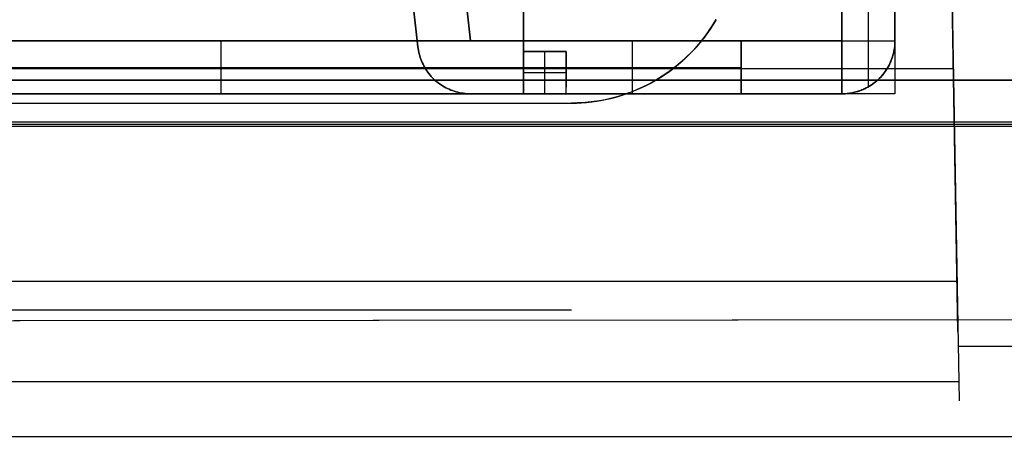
# Model space of a CAD drawing. Header units: millimetres. Extents: x -88 to 88, y -12 to 103.
# Tile 21 of 256: x -56.68 to -51.97, y -0.61 to 1.39. Entities that reach past the tile are written whole.
import ezdxf

# ---------------------------------------------------------------- set-up
doc = ezdxf.new("R2010")
doc.units = ezdxf.units.MM
for name, color, linetype, true_color in [('BOTTOM', 7, 'Continuous', 0x7d26cd), ('Default', 7, 'Continuous', 0x000000), ('TOP', 7, 'Continuous', 0xc80000)]:
    doc.layers.add(name, color=color, linetype=linetype, true_color=true_color)

msp = doc.modelspace()

# ---------------------------------------------------------------- linework, layer by layer
at = {"layer": 'BOTTOM', "color": 9, "true_color": 0xc0c0c0}
for points in [[(-81.55463075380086, 1.099999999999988), (-20.56513845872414, 1.099999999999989)], [(-20.56513845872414, 1.099999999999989), (-81.55463075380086, 1.099999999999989)], [(-81.55463075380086, 1.099999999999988), (-20.56513845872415, 1.099999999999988)]]:
    msp.add_lwpolyline(points, dxfattribs=at)
at = {"layer": 'Default', "color": 254, "true_color": 0xcad1ee}
for points in [[(-52.74517731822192, 16.37678742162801), (-52.74517731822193, 1.289187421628)], [(-52.74517731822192, 16.37678742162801), (-52.74517731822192, 1.289187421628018)], [(-52.61817731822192, 1.069216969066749), (-52.61817731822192, 16.37678742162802)], [(-52.49117731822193, 1.289187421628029), (-52.49117731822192, 16.37678742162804)], [(-52.49117731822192, 16.37678742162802), (-52.49117731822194, 1.035187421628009)], [(-52.49117731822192, 16.37678742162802), (-52.49117731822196, 1.289187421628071)], [(-52.49117731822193, 16.37678742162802), (-52.49117731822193, 1.28918742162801)], [(-52.49117731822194, 16.37678742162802), (-52.49117731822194, 1.069216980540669)], [(-52.74517731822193, 1.289187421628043), (-52.74517731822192, 9.31558742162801)], [(-52.61817731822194, 1.289187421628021), (-52.61817731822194, 9.315587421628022)], [(-52.49117731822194, 1.289187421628), (-52.49117731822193, 9.315587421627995)], [(-55.15817731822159, 6.978787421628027), (-54.52317731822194, 1.289187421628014)], [(-54.52317731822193, 1.289187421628), (-55.15817731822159, 6.97878742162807)], [(-54.52317731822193, 1.289187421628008), (-55.15817731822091, 6.978787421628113)], [(-54.77561001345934, 1.261014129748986), (-55.41061001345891, 6.950614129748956)], [(-55.41061001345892, 6.950614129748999), (-54.77561001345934, 1.261014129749)], [(-54.77561001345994, 1.261014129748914), (-55.41061001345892, 6.950614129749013)], [(-54.26917731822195, 1.289187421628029), (-54.26917731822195, 1.822587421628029)], [(-54.26917731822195, 1.822587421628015), (-54.26917731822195, 1.289187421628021)], [(-54.26917731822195, 1.289187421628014), (-54.26917731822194, 1.534071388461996)], [(-53.34778088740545, 1.390787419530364), (-53.36168580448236, 1.367616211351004), (-53.37636537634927, 1.344927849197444), (-53.39180285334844, 1.322748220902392), (-53.40798062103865, 1.301102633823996), (-53.42488022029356, 1.280015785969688), (-53.44248236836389, 1.259511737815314), (-53.46076698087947, 1.23961388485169), (-53.4797131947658, 1.220344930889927), (-53.4992993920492, 1.201726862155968), (-53.51950322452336, 1.183780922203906), (-53.54030163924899, 1.166527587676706), (-53.56167090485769, 1.149986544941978), (-53.58358663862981, 1.134176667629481), (-53.60602383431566, 1.119115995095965), (-53.62895689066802, 1.104821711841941), (-53.65235964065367, 1.09131012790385), (-53.67620538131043, 1.078596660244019), (-53.70046690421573, 1.066695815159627), (-53.7251165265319, 1.055621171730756), (-53.75012612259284, 1.045385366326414), (-53.77546715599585, 1.036000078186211), (-53.80111071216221, 1.02747601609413), (-53.82702753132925, 1.019822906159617), (-53.85318804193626, 1.013049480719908), (-53.87956239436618, 1.007163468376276), (-53.90612049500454, 1.002171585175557), (-53.93283204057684, 0.9980795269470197), (-53.95966655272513, 0.9948919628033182), (-53.98659341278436, 0.9926125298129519), (-54.01358189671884, 0.9912438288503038), (-54.04060121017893, 0.9907874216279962)], [(-69.00117731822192, 1.289187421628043), (-52.49117731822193, 1.289187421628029)], [(-69.00117731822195, 1.289187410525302), (-52.49117731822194, 1.289187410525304)], [(-67.22317731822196, 1.289187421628), (-54.26917731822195, 1.289187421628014)], [(-54.26917731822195, 1.289187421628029), (-67.22317731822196, 1.289187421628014)], [(-54.26917731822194, 1.289187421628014), (-67.22317731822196, 1.289187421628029)], [(-53.22777731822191, 1.289187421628), (-58.20617731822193, 1.289187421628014)], [(-58.20617731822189, 1.289187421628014), (-52.74517731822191, 1.289187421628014)], [(-55.71697731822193, 1.035187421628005), (-55.71697731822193, 1.289187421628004)], [(-54.26917731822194, 1.289187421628), (-54.52317731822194, 1.289187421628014)], [(-54.52317731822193, 1.289187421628), (-54.26917731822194, 1.289187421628)], [(-52.74517731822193, 1.289187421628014), (-54.52317731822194, 1.289187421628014)], [(-54.26917731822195, 1.035187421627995), (-54.26917731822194, 1.289187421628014)], [(-54.26917731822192, 1.289187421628), (-53.22777731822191, 1.289187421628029)], [(-52.74517731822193, 1.289187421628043), (-54.26917731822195, 1.289187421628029)], [(-54.26917731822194, 1.289187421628), (-54.26917731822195, 1.035187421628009)], [(-54.26917731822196, 1.035187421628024), (-54.26917731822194, 1.289187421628)], [(-54.26917731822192, 1.289187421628), (-54.26917731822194, 1.035187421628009)], [(-54.26917731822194, 1.289187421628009), (-54.26917731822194, 1.03518742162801)], [(-54.26917731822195, 1.289187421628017), (-54.26917731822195, 1.035187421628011)], [(-53.74847731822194, 1.035187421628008), (-53.74847731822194, 1.289187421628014)], [(-53.22777731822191, 1.289187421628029), (-53.22777731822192, 1.035187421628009)], [(-53.22777731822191, 1.035187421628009), (-53.22777731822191, 1.289187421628)], [(-53.22777731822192, 1.289187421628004), (-53.22777731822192, 1.035187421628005)], [(-52.74517731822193, 1.035187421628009), (-52.74517731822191, 1.289187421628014)], [(-52.74517731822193, 1.289187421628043), (-52.49117731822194, 1.289187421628)], [(-52.74517731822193, 1.035187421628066), (-52.74517731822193, 1.289187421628)], [(-52.49117731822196, 1.28918742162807), (-52.49132539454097, 1.280515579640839), (-52.49176945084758, 1.271853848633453), (-52.49250896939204, 1.263212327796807), (-52.49354308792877, 1.254601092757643), (-52.49487060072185, 1.246030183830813), (-52.49648995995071, 1.237509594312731), (-52.49839927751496, 1.229049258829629), (-52.5005963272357, 1.220659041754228), (-52.50307854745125, 1.212348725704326), (-52.50584304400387, 1.204128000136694), (-52.50888659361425, 1.196006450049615), (-52.51220564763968, 1.187993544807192), (-52.51579633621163, 1.180098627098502), (-52.51965447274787, 1.172330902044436), (-52.52377555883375, 1.164699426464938), (-52.52815478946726, 1.15721309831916), (-52.53278705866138, 1.149880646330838), (-52.53766696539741, 1.142710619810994), (-52.54278881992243, 1.135711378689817), (-52.54814665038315, 1.128891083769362), (-52.55373420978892, 1.122257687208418), (-52.55954498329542, 1.115818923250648), (-52.56557219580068, 1.109582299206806), (-52.57180881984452, 1.103555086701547), (-52.57824758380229, 1.097744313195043), (-52.58488098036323, 1.092156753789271), (-52.59170127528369, 1.086798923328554), (-52.59870051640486, 1.081677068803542), (-52.60587054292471, 1.076797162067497), (-52.61320299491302, 1.072164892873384), (-52.62068932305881, 1.067785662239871), (-52.62832079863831, 1.063664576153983), (-52.63608852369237, 1.059806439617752), (-52.64398344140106, 1.056215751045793), (-52.65199634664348, 1.052896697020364), (-52.66011789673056, 1.049853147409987), (-52.66833862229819, 1.047088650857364), (-52.67664893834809, 1.044606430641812), (-52.6850391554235, 1.042409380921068), (-52.6934994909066, 1.040500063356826), (-52.70202008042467, 1.038880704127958), (-52.71059098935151, 1.037553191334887), (-52.71920222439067, 1.036519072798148), (-52.72784374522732, 1.035779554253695), (-52.7365054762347, 1.035335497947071), (-52.74517731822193, 1.035187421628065)], [(-52.74517731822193, 1.289187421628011), (-52.74517731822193, 1.035187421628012)], [(-52.74517731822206, 1.035187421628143), (-52.73650547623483, 1.035335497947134), (-52.72784374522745, 1.035779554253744), (-52.7192022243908, 1.036519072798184), (-52.71059098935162, 1.03755319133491), (-52.70202008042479, 1.038880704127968), (-52.69349949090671, 1.040500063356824), (-52.6850391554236, 1.042409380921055), (-52.67664893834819, 1.044606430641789), (-52.66833862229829, 1.047088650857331), (-52.66011789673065, 1.049853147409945), (-52.65199634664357, 1.052896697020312), (-52.64398344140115, 1.056215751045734), (-52.63608852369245, 1.059806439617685), (-52.62832079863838, 1.06366457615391), (-52.62068932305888, 1.067785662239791), (-52.6132029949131, 1.072164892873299), (-52.60587054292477, 1.076797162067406), (-52.59870051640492, 1.081677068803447), (-52.59170127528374, 1.086798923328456), (-52.58488098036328, 1.092156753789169), (-52.57824758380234, 1.097744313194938), (-52.57180881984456, 1.103555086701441), (-52.56557219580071, 1.109582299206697), (-52.55954498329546, 1.115818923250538), (-52.55373420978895, 1.122257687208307), (-52.54814665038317, 1.12889108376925), (-52.54278881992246, 1.135711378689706), (-52.53766696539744, 1.142710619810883), (-52.5327870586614, 1.149880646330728), (-52.52815478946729, 1.157213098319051), (-52.52377555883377, 1.16469942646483), (-52.51965447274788, 1.17233090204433), (-52.51579633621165, 1.180098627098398), (-52.5122056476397, 1.187993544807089), (-52.50888659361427, 1.196006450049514), (-52.5058430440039, 1.204128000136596), (-52.50307854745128, 1.212348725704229), (-52.50059632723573, 1.220659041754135), (-52.49839927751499, 1.229049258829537), (-52.49648995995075, 1.237509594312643), (-52.4948706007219, 1.246030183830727), (-52.49354308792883, 1.254601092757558), (-52.49250896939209, 1.263212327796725), (-52.49176945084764, 1.271853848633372), (-52.49132539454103, 1.280515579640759), (-52.49117731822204, 1.289187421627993)], [(-54.77561001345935, 1.26101412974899), (-54.77447865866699, 1.252259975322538), (-54.77304381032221, 1.243550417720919), (-54.77130720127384, 1.234895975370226), (-54.76927092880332, 1.226307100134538), (-54.76693745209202, 1.21779416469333), (-54.76430958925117, 1.209367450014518), (-54.76139051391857, 1.201037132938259), (-54.75818375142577, 1.192813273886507), (-54.75469317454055, 1.184705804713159), (-54.7509229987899, 1.176724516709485), (-54.74687777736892, 1.168879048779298), (-54.74256239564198, 1.161178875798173), (-54.73798206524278, 1.153633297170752), (-54.73314231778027, 1.146251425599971), (-54.72804899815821, 1.139042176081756), (-54.72270825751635, 1.132014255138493), (-54.71712654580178, 1.125176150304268), (-54.71131060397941, 1.118536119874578), (-54.70526745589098, 1.112102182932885), (-54.69900439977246, 1.105882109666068), (-54.69252899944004, 1.099883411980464), (-54.68584907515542, 1.094113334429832), (-54.67897269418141, 1.088578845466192), (-54.67190816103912, 1.083286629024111), (-54.66466400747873, 1.078243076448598), (-54.65724898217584, 1.073454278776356), (-54.64967204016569, 1.068926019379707), (-54.64194233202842, 1.064663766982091), (-54.63406919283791, 1.060672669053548), (-54.62606213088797, 1.056957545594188), (-54.61793081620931, 1.05352288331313), (-54.60968506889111, 1.050372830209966), (-54.60133484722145, 1.047511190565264), (-54.59289023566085, 1.04494142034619), (-54.58436143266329, 1.042666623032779), (-54.57575873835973, 1.040689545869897), (-54.56709254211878, 1.039012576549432), (-54.55837330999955, 1.037637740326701), (-54.54961157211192, 1.036566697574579), (-54.54081790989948, 1.035800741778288), (-54.53200294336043, 1.035340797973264), (-54.52317731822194, 1.035187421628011)], [(-54.52317731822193, 1.035187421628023), (-54.53200294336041, 1.035340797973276), (-54.54081790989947, 1.0358007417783), (-54.54961157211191, 1.036566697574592), (-54.55837330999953, 1.037637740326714), (-54.56709254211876, 1.039012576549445), (-54.57575873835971, 1.040689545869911), (-54.58436143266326, 1.042666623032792), (-54.59289023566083, 1.044941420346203), (-54.60133484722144, 1.047511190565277), (-54.60968506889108, 1.050372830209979), (-54.61793081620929, 1.053522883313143), (-54.62606213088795, 1.0569575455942), (-54.63406919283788, 1.06067266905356), (-54.6419423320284, 1.064663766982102), (-54.64967204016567, 1.068926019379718), (-54.65724898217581, 1.073454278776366), (-54.66466400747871, 1.078243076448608), (-54.67190816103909, 1.08328662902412), (-54.67897269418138, 1.0885788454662), (-54.6858490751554, 1.09411333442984), (-54.69252899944, 1.099883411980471), (-54.69900439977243, 1.105882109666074), (-54.70526745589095, 1.112102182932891), (-54.71131060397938, 1.118536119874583), (-54.71712654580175, 1.125176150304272), (-54.72270825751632, 1.132014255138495), (-54.72804899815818, 1.139042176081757), (-54.73314231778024, 1.146251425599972), (-54.73798206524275, 1.153633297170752), (-54.74256239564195, 1.161178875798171), (-54.74687777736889, 1.168879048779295), (-54.75092299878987, 1.176724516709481), (-54.75469317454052, 1.184705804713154), (-54.75818375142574, 1.192813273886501), (-54.76139051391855, 1.201037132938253), (-54.76430958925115, 1.20936745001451), (-54.76693745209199, 1.217794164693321), (-54.7692709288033, 1.226307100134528), (-54.77130720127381, 1.234895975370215), (-54.7730438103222, 1.243550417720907), (-54.77447865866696, 1.252259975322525), (-54.77561001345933, 1.261014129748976)], [(-54.77561001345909, 1.261014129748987), (-54.77447865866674, 1.252259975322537), (-54.77304381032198, 1.243550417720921), (-54.7713072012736, 1.23489597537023), (-54.7692709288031, 1.226307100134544), (-54.7669374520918, 1.217794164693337), (-54.76430958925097, 1.209367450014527), (-54.76139051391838, 1.201037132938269), (-54.75818375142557, 1.192813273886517), (-54.75469317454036, 1.184705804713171), (-54.75092299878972, 1.176724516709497), (-54.74687777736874, 1.16887904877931), (-54.74256239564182, 1.161178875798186), (-54.73798206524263, 1.153633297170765), (-54.73314231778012, 1.146251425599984), (-54.72804899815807, 1.139042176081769), (-54.72270825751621, 1.132014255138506), (-54.71712654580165, 1.125176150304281), (-54.71131060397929, 1.118536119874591), (-54.70526745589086, 1.112102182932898), (-54.69900439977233, 1.10588210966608), (-54.69252899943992, 1.099883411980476), (-54.68584907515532, 1.094113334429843), (-54.67897269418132, 1.088578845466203), (-54.67190816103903, 1.083286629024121), (-54.66466400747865, 1.078243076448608), (-54.65724898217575, 1.073454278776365), (-54.64967204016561, 1.068926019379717), (-54.64194233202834, 1.0646637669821), (-54.63406919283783, 1.060672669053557), (-54.6260621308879, 1.056957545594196), (-54.61793081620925, 1.053522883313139), (-54.60968506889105, 1.050372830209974), (-54.6013348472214, 1.047511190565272), (-54.5928902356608, 1.044941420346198), (-54.58436143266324, 1.042666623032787), (-54.57575873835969, 1.040689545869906), (-54.56709254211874, 1.039012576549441), (-54.55837330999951, 1.03763774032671), (-54.54961157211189, 1.036566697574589), (-54.54081790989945, 1.035800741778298), (-54.5320029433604, 1.035340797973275), (-54.52317731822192, 1.035187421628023)], [(-54.0659773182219, 1.238387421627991), (-54.26917731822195, 1.238387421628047)], [(-54.26917731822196, 1.035187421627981), (-54.26917731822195, 1.238387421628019)], [(-54.26917731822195, 1.238387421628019), (-54.06597731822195, 1.238387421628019)], [(-54.26917731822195, 1.238387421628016), (-54.26917731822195, 1.067755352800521)], [(-54.06597731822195, 1.238387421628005), (-54.26917731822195, 1.238387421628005)], [(-54.16757731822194, 1.035187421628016), (-54.16757731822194, 1.238387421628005)], [(-54.06597731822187, 1.035187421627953), (-54.06597731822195, 1.238387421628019)], [(-54.06597731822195, 1.238387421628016), (-54.06597731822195, 1.067755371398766)], [(-67.22317731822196, 1.162187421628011), (-54.26917731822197, 1.162187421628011)], [(-58.20617731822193, 1.162187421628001), (-53.22777731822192, 1.162187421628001)], [(-54.26917731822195, 1.162187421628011), (-53.22777731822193, 1.162187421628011)], [(-54.26917731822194, 1.136787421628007), (-54.06597731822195, 1.136787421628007)], [(-52.49117731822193, 1.035187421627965), (-69.00117731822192, 1.035187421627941)], [(-67.22317731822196, 1.035187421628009), (-54.26917731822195, 1.035187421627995)], [(-54.26917731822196, 1.035187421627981), (-67.22317731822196, 1.035187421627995)], [(-58.20617731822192, 1.035187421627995), (-52.74517731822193, 1.035187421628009)], [(-53.22777731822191, 1.035187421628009), (-58.20617731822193, 1.035187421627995)], [(-56.82404746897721, 0.9907874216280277), (-54.04060117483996, 0.9907874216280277)], [(-56.82404743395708, 0.9907874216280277), (-54.04060121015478, 0.9907874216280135)], [(-56.82404743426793, 0.9907874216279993), (-54.04060121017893, 0.9907874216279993)], [(-54.52317731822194, 1.035187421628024), (-54.26917731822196, 1.035187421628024)], [(-54.26917731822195, 1.035187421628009), (-54.52317731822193, 1.035187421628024)], [(-52.74517731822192, 1.035187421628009), (-54.52317731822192, 1.035187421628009)], [(-54.06597731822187, 1.035187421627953), (-54.26917731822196, 1.035187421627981)], [(-54.26917731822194, 1.035187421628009), (-53.22777731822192, 1.035187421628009)], [(-52.74517731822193, 1.035187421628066), (-54.06597731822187, 1.035187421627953)], [(-52.49117731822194, 1.035187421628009), (-52.74517731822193, 1.035187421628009)]]:
    msp.add_lwpolyline(points, dxfattribs=at)
at = {"layer": 'Default', "color": 254, "true_color": 0xcad1ee, "extrusion": (1, 0, 0)}
for points in [[(1.390787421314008, 7.240303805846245), (1.367616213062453, 7.226398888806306), (1.344927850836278, 7.211719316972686), (1.322748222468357, 7.196281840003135), (1.301102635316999, 7.180104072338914), (1.280015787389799, 7.163204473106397), (1.259511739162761, 7.14560232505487), (1.239613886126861, 7.127317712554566), (1.220344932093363, 7.108371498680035), (1.201726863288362, 7.088785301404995), (1.183780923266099, 7.068581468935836), (1.166527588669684, 7.047783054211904), (1.149986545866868, 7.026413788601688), (1.134176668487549, 7.004498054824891), (1.11911599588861, 6.98206085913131), (1.10482171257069, 6.959127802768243), (1.091310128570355, 6.935725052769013), (1.078596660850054, 6.911879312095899), (1.06669581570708, 6.887617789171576), (1.055621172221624, 6.862968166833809), (1.045385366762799, 6.837958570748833), (1.036000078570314, 6.812617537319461), (1.027476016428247, 6.786973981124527), (1.01982290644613, 6.76105716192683), (1.013049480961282, 6.734896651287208), (1.007163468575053, 6.70852229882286), (1.002171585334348, 6.681964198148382), (0.9980795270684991, 6.655252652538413), (0.9948919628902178, 6.628418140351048), (0.9926125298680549, 6.601491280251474), (0.991243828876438, 6.574502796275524), (0.9907874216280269, 6.547483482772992)], [(1.289187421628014, 0.0783999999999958), (1.289187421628, 1.856399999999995)], [(1.289187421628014, -4.620600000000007), (1.289187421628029, -4.874600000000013)], [(1.289187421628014, -2.969600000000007), (1.289187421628, 0.0783999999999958)], [(1.289187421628, 1.856399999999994), (1.289187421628, 4.980599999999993)], [(1.289187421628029, 4.980599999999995), (1.289187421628, 7.393599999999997)], [(1.289187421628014, 8.053999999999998), (1.289187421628, 8.051459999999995)], [(1.289187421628, 8.051459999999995), (1.289187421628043, -4.874600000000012)], [(1.289187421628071, 8.051459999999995), (1.289187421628, -4.874600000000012)], [(1.28918739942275, -4.874600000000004), (1.289187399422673, 8.051460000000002)], [(1.261014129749, 1.856399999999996), (1.261014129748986, 0.0783999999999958)], [(1.238387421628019, -4.620600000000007), (1.238387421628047, -4.869468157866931)], [(1.238387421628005, -4.620600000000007), (1.238387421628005, -4.869468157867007)], [(1.238387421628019, -4.620600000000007), (1.238387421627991, -4.869468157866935)], [(1.162187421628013, -2.969600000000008), (1.162187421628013, 0.07839999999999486)], [(1.162187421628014, 1.856399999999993), (1.162187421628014, 4.980599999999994)], [(1.136787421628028, -4.823800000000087), (1.136787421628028, -4.620600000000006)], [(1.136787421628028, -4.823799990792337), (1.136787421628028, -4.620600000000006)], [(1.162187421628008, 4.980599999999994), (1.162187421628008, 7.393599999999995)], [(1.162187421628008, 8.051459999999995), (1.162187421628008, 8.053999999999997)], [(0.9907874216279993, 5.720216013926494), (0.9907874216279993, 6.547483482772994)], [(1.035187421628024, 0.07839999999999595), (1.035187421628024, 1.856399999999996)], [(1.035187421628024, 0.07839999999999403), (1.035187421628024, 1.856399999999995)], [(1.035187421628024, 1.856399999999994), (1.035187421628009, 4.980599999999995)], [(1.035187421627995, -2.969600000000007), (1.035187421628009, 0.07839999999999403)], [(0.9907874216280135, 6.547483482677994), (0.9907874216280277, 5.720216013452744)], [(1.035187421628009, 4.980599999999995), (1.035187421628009, 7.393599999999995)], [(1.035187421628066, 8.051459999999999), (1.035187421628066, -4.620600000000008)], [(1.035187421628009, 8.054000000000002), (1.035187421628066, 8.051459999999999)]]:
    msp.add_lwpolyline(points, dxfattribs=at)
at = {"layer": 'Default', "color": 254, "true_color": 0xcad1ee, "extrusion": (1, -3.414857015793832e-14, -9.459885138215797e-15)}
msp.add_lwpolyline([(1.390787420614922, 5.027395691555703), (1.367616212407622, 5.041300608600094), (1.344927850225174, 5.05598018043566), (1.322748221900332, 5.071417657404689), (1.301102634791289, 5.087595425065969), (1.280015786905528, 5.104495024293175), (1.259511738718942, 5.122097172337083), (1.239613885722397, 5.140381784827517), (1.220344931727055, 5.159327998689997), (1.201726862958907, 5.178914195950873), (1.183780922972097, 5.199118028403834), (1.166527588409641, 5.219916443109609), (1.149986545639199, 5.241285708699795), (1.134176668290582, 5.263201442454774), (1.11911599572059, 5.285638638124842), (1.104821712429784, 5.308571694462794), (1.091310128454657, 5.331974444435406), (1.078596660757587, 5.355820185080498), (1.066695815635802, 5.380081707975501), (1.055621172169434, 5.404731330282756), (1.045385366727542, 5.429740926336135), (1.036000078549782, 5.455081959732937), (1.027476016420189, 5.480725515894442), (1.019822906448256, 5.50664233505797), (1.013049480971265, 5.532802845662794), (1.007163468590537, 5.559177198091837), (1.002171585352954, 5.585735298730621), (0.998079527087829, 5.612446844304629), (0.9948919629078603, 5.639281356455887), (0.9926125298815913, 5.666208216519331), (0.9912438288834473, 5.693196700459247), (0.9907874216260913, 5.720216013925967)], dxfattribs=at)
at = {"layer": 'Default', "color": 254, "true_color": 0xcad1ee, "extrusion": (1, -1.630451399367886e-13, 1.070968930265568e-13)}
msp.add_lwpolyline([(1.03518742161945, 8.05400000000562), (1.035335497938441, 8.062671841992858), (1.035779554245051, 8.07133357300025), (1.036519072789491, 8.0799750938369), (1.037553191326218, 8.08858632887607), (1.038880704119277, 8.097157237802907), (1.040500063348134, 8.105677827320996), (1.042409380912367, 8.114138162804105), (1.044606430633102, 8.122528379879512), (1.047088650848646, 8.130838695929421), (1.049853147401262, 8.139059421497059), (1.052896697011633, 8.147180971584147), (1.056215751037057, 8.155193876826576), (1.059806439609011, 8.163088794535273), (1.063664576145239, 8.170856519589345), (1.067785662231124, 8.178487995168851), (1.072164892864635, 8.185974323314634), (1.076797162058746, 8.193306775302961), (1.081677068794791, 8.200476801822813), (1.086798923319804, 8.207476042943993), (1.092156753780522, 8.214296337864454), (1.097744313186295, 8.220929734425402), (1.103555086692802, 8.227368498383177), (1.109582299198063, 8.23360512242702), (1.115818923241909, 8.239632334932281), (1.122257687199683, 8.245443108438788), (1.128891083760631, 8.251030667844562), (1.135711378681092, 8.256388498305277), (1.142710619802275, 8.26151035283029), (1.149880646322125, 8.266390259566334), (1.157213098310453, 8.271022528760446), (1.164699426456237, 8.275401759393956), (1.172330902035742, 8.27952284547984), (1.180098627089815, 8.283380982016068), (1.187993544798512, 8.28697167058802), (1.196006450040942, 8.290290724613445), (1.204128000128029, 8.293334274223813), (1.212348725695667, 8.29609877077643), (1.220659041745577, 8.298580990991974), (1.229049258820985, 8.300778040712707), (1.237509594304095, 8.30268735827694), (1.246030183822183, 8.304306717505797), (1.254601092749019, 8.305634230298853), (1.26321232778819, 8.306668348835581), (1.271853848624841, 8.307407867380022), (1.280515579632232, 8.307851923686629), (1.289187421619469, 8.30800000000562)], dxfattribs=at)
at = {"layer": 'Default', "color": 254, "true_color": 0xcad1ee, "extrusion": (1, -9.831973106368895e-13, -6.600223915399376e-13)}
msp.add_lwpolyline([(1.238387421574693, -4.869468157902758), (1.229898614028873, -4.867583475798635), (1.221479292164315, -4.865409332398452), (1.213139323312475, -4.862948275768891), (1.204888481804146, -4.860203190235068), (1.19673643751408, -4.857177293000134), (1.188692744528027, -4.853874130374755), (1.180766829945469, -4.850297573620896), (1.172967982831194, -4.84645181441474), (1.165305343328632, -4.842341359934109), (1.157787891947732, -4.837971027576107), (1.15042443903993, -4.833345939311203), (1.14322361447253, -4.828471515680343), (1.136193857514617, -4.823353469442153), (1.129343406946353, -4.817997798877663), (1.122680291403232, -4.812410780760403), (1.116212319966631, -4.806598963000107), (1.109947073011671, -4.800569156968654), (1.103891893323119, -4.794328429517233), (1.098053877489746, -4.787884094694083), (1.092439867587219, -4.781243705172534), (1.087056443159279, -4.774415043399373), (1.08190991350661, -4.76740611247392), (1.077006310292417, -4.760225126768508), (1.072351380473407, -4.752880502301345), (1.067950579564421, -4.745380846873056), (1.063809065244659, -4.737734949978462), (1.059931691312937, -4.7299517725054), (1.056323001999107, -4.722040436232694), (1.052987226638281, -4.714010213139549), (1.049928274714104, -4.705870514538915), (1.047149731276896, -4.697630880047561), (1.044654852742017, -4.689300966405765), (1.042446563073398, -4.680890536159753), (1.040527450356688, -4.67240944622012), (1.038899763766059, -4.66386763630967), (1.037565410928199, -4.655275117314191), (1.036525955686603, -4.646641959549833), (1.035782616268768, -4.637978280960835), (1.035336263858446, -4.62929423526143), (1.035187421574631, -4.620600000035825)], dxfattribs=at)
at = {"layer": 'Default', "color": 254, "true_color": 0xcad1ee, "extrusion": (1, 3.194252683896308e-12, 2.465341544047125e-12)}
msp.add_lwpolyline([(1.035187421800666, -4.620599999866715), (1.035336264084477, -4.62929423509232), (1.035782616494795, -4.637978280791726), (1.036525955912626, -4.646641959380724), (1.037565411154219, -4.655275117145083), (1.038899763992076, -4.663867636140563), (1.040527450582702, -4.672409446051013), (1.042446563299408, -4.680890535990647), (1.044654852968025, -4.68930096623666), (1.047149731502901, -4.697630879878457), (1.049928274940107, -4.705870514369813), (1.052987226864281, -4.714010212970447), (1.056323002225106, -4.722040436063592), (1.059931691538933, -4.7299517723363), (1.063809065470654, -4.737734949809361), (1.067950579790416, -4.745380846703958), (1.072351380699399, -4.752880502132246), (1.07700631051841, -4.76022512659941), (1.081909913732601, -4.767406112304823), (1.087056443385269, -4.774415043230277), (1.092439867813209, -4.78124370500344), (1.098053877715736, -4.787884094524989), (1.103891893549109, -4.794328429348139), (1.109947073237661, -4.800569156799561), (1.116212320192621, -4.806598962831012), (1.122680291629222, -4.812410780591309), (1.129343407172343, -4.817997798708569), (1.136193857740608, -4.823353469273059), (1.143223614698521, -4.828471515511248), (1.150424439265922, -4.833345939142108), (1.157787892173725, -4.837971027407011), (1.165305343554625, -4.842341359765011), (1.172967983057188, -4.846451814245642), (1.180766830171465, -4.850297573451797), (1.188692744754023, -4.853874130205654), (1.196736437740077, -4.85717729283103), (1.204888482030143, -4.860203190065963), (1.213139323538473, -4.862948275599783), (1.221479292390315, -4.865409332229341), (1.229898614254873, -4.867583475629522), (1.238387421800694, -4.869468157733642)], dxfattribs=at)
at = {"layer": 'Default', "color": 254, "true_color": 0xcad1ee, "extrusion": (0, 1, 0)}
msp.add_lwpolyline([(56.82404743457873, 5.720216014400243), (54.04060121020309, 5.720216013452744)], dxfattribs=at)
at = {"layer": 'Default', "color": 254, "true_color": 0xcad1ee}
for points in [[(-54.04060121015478, 0.9907874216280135, 6.547483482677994), (-54.01629119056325, 0.9911597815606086, 6.571794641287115), (-53.99188155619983, 0.9922808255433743, 6.596207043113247), (-53.96740250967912, 0.9941564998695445, 6.620689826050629), (-53.94288425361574, 0.9967927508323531, 6.645212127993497), (-53.91835699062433, 1.000195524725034, 6.669743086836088), (-53.89385092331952, 1.004370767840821, 6.694251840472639), (-53.8693962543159, 1.009324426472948, 6.718707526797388), (-53.84502318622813, 1.01506244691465, 6.743079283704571), (-53.82081629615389, 1.021573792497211, 6.767283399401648), (-53.79675427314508, 1.028866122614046, 6.7913425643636), (-53.77286790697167, 1.036933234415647, 6.815226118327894), (-53.74918798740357, 1.045768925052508, 6.838903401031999), (-53.72574530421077, 1.055366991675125, 6.86234375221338), (-53.7025706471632, 1.065721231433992, 6.885516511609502), (-53.6796948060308, 1.076825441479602, 6.908391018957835), (-53.65714857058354, 1.088673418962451, 6.930936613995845), (-53.63456973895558, 1.101480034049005, 6.953505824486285), (-53.61232057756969, 1.115069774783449, 6.975729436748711), (-53.59041748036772, 1.129452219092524, 6.997595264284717), (-53.56887684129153, 1.144636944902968, 7.019091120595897), (-53.54771505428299, 1.160633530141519, 7.040204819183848), (-53.52694851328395, 1.177451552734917, 7.060924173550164), (-53.50659361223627, 1.1951005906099, 7.081236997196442), (-53.48666674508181, 1.213590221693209, 7.101131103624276), (-53.4672071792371, 1.232911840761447, 7.120582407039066), (-53.44828751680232, 1.253030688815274, 7.139524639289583), (-53.42993763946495, 1.273952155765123, 7.157918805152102), (-53.42098570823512, 1.284715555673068, 7.166898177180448), (-53.41218742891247, 1.295681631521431, 7.175725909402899), (-53.4035465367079, 1.306851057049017, 7.184397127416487), (-53.39506676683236, 1.31822450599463, 7.192906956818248), (-53.38675185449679, 1.329802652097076, 7.201250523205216), (-53.37860553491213, 1.341586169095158, 7.209422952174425), (-53.37063154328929, 1.35357573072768, 7.21741936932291), (-53.36283361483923, 1.365772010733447, 7.225234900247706), (-53.35521548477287, 1.378175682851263, 7.232864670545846), (-53.34778088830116, 1.390787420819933, 7.240303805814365)], [(-54.04060121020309, 0.9907874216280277, 5.720216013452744), (-54.01628944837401, 0.9911597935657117, 5.695905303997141), (-53.99187668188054, 0.9922808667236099, 5.671495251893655), (-53.96739374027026, 0.9941565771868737, 5.647016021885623), (-53.94287145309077, 0.996792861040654, 5.622497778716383), (-53.91834064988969, 1.000195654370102, 5.597970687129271), (-53.8938321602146, 1.004370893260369, 5.573464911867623), (-53.86937681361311, 1.009324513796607, 5.549010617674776), (-53.84500543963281, 1.015062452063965, 5.524637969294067), (-53.82080161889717, 1.021573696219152, 5.500431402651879), (-53.79674272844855, 1.028865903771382, 5.476369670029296), (-53.77285939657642, 1.036932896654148, 5.452483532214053), (-53.74918225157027, 1.04576849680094, 5.428803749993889), (-53.72574192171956, 1.05536652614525, 5.405361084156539), (-53.70256903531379, 1.065720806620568, 5.382186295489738), (-53.67969422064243, 1.076825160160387, 5.359310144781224), (-53.65714810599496, 1.088673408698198, 5.336763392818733), (-53.63457903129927, 1.101479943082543, 5.314184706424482), (-53.61235547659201, 1.115069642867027, 5.291935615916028), (-53.5904896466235, 1.129452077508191, 5.270032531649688), (-53.56899374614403, 1.144636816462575, 5.248491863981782), (-53.54787997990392, 1.160633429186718, 5.227330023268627), (-53.52716055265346, 1.177451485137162, 5.206563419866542), (-53.50684766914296, 1.195100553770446, 5.186208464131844), (-53.48695353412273, 1.213590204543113, 5.166281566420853), (-53.46750223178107, 1.232911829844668, 5.146821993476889), (-53.4485600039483, 1.253030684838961, 5.127902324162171), (-53.4301658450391, 1.27395215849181, 5.109552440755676), (-53.42118647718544, 1.284715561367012, 5.100600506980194), (-53.41235874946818, 1.295681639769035, 5.091802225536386), (-53.40368753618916, 1.306851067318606, 5.083161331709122), (-53.39517771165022, 1.318224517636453, 5.074681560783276), (-53.38683415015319, 1.329802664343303, 5.06636664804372), (-53.37866172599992, 1.341586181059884, 5.058220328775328), (-53.37066531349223, 1.353575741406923, 5.050246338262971), (-53.36284978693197, 1.365772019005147, 5.04244841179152), (-53.35522002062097, 1.378175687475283, 5.034830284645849), (-53.34778088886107, 1.390787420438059, 5.027395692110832)], [(-52.49117731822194, 1.289187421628, -4.874600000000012), (-52.49119767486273, 1.28598009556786, -4.874579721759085), (-52.49125862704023, 1.282777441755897, -4.874518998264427), (-52.49135999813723, 1.27957982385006, -4.874417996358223), (-52.49150161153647, 1.276387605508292, -4.874276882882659), (-52.49168329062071, 1.273201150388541, -4.874095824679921), (-52.49190485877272, 1.270020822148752, -4.873874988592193), (-52.49216613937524, 1.266846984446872, -4.87361454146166), (-52.49246695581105, 1.263680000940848, -4.873314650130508), (-52.49280713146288, 1.260520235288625, -4.872975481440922), (-52.49318648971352, 1.25736805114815, -4.872597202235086), (-52.49406204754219, 1.251087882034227, -4.871723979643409), (-52.49509221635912, 1.24484240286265, -4.87069631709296), (-52.49627558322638, 1.238634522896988, -4.869515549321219), (-52.49761073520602, 1.23246715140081, -4.868183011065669), (-52.49909625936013, 1.226343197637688, -4.866700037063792), (-52.50073074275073, 1.220265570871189, -4.865067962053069), (-52.50251277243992, 1.214237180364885, -4.863288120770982), (-52.50444093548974, 1.208260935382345, -4.861361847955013), (-52.50651381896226, 1.202339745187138, -4.859290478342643), (-52.50873000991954, 1.196476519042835, -4.857075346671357), (-52.51108809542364, 1.190674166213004, -4.854717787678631), (-52.5135875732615, 1.184933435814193, -4.852218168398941), (-52.51622655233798, 1.179258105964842, -4.849578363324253), (-52.51900353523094, 1.173650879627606, -4.846799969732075), (-52.52191702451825, 1.168114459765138, -4.843884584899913), (-52.52496552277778, 1.162651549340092, -4.840833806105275), (-52.52814753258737, 1.157264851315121, -4.837649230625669), (-52.5314615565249, 1.151957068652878, -4.8343324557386), (-52.53490609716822, 1.146730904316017, -4.830885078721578), (-52.5384796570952, 1.141589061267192, -4.827308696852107), (-52.5421807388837, 1.136534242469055, -4.823604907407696), (-52.54600784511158, 1.131569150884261, -4.819775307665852), (-52.5499594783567, 1.126696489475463, -4.815821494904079), (-52.55403414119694, 1.121918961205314, -4.811745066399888), (-52.55823033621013, 1.117239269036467, -4.807547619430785), (-52.56254656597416, 1.112660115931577, -4.803230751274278), (-52.56698133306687, 1.108184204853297, -4.798796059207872), (-52.5714815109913, 1.103863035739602, -4.794296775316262), (-52.57608250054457, 1.099659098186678, -4.789697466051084), (-52.58078110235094, 1.095573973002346, -4.785001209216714), (-52.58557411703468, 1.09160924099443, -4.780211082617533), (-52.59045834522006, 1.087766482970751, -4.775330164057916), (-52.59543058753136, 1.084047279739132, -4.770361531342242), (-52.60048764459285, 1.080453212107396, -4.765308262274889), (-52.60562631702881, 1.076985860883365, -4.760173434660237), (-52.6108434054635, 1.073646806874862, -4.754960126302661), (-52.61613571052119, 1.070437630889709, -4.749671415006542), (-52.62150003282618, 1.067359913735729, -4.744310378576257), (-52.62693317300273, 1.064415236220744, -4.738880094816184), (-52.6324319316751, 1.061605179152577, -4.733383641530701), (-52.63799310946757, 1.05893132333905, -4.727824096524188), (-52.64361350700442, 1.056395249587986, -4.722204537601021), (-52.64928992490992, 1.053998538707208, -4.716528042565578), (-52.65502248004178, 1.051741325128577, -4.710794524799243), (-52.66080471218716, 1.049625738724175, -4.705010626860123), (-52.66663341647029, 1.047652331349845, -4.699179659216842), (-52.67250538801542, 1.045821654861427, -4.693304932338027), (-52.67841742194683, 1.044134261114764, -4.687389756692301), (-52.68436631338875, 1.042590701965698, -4.68143744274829), (-52.69636184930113, 1.039937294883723, -4.669434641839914), (-52.70846635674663, 1.037865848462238, -4.657323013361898), (-52.72065419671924, 1.036380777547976, -4.645129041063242), (-52.732899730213, 1.035486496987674, -4.632879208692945), (-52.74517731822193, 1.035187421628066, -4.620600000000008)]]:
    msp.add_polyline3d(points, dxfattribs=at)
at = {"layer": 'TOP', "color": 254, "true_color": 0xcad1ee, "extrusion": (1, 0, 0)}
msp.add_lwpolyline([(3.137024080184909, 8.553243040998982), (0.1370240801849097, 8.605608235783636)], dxfattribs=at)
at = {"layer": 'TOP', "color": 254, "true_color": 0xcad1ee, "extrusion": (-0.0003045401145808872, 0.01744709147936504, 0.9998477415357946)}
msp.add_lwpolyline([(52.18322834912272, -0.8975813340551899), (52.18322834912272, -3.898495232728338)], dxfattribs=at)
at = {"layer": 'TOP', "color": 254, "true_color": 0xcad1ee}
for points in [[(-52.18935968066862, -0.1041323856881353), (-52.2417567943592, 2.89769624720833)], [(-69.2809898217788, 1.156540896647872), (-52.21136481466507, 1.156540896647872)], [(-20.71147797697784, 0.8999999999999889), (-81.55463075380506, 0.8999999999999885)], [(-81.5546307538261, 0.8895269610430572), (-20.71914107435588, 0.8895269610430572)], [(-20.72680417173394, 0.8790539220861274), (-81.55463075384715, 0.8790539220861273)], [(-57.44861477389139, 0.1370240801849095), (-52.19356908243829, 0.1370240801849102)], [(-52.18811867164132, -0.1752297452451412), (-49.11257226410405, -0.1752297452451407)], [(-52.18515027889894, -0.345288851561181), (-69.30720435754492, -0.3452888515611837)], [(-81.56161490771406, -0.6069841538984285), (-22.17665498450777, -0.6069841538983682)]]:
    msp.add_lwpolyline(points, dxfattribs=at)
at = {"layer": 'TOP', "color": 254, "true_color": 0xcad1ee, "extrusion": (0.0003045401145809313, -0.01744709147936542, 0.9998477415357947)}
msp.add_lwpolyline([(-52.18322834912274, 3.479164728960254), (-52.18322834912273, 0.4745902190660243)], dxfattribs=at)
at = {"layer": 'TOP', "color": 254, "true_color": 0xcad1ee, "extrusion": (-0.0009109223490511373, 0.9999995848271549, -2.379058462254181e-05)}
msp.add_lwpolyline([(80.79491708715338, 11.46311378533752), (20.58536419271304, 13.0356077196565)], dxfattribs=at)
at = {"layer": 'TOP', "color": 254, "true_color": 0xcad1ee, "extrusion": (-0.0009114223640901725, 0.999999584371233, -2.380410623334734e-05)}
msp.add_lwpolyline([(80.75277363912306, 10.45596676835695), (20.57490502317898, 12.02766375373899)], dxfattribs=at)
at = {"layer": 'TOP', "color": 254, "true_color": 0xcad1ee, "extrusion": (0.9999998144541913, 2.125982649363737e-05, 0.0006088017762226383)}
msp.add_lwpolyline([(0.1381337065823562, 8.637382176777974), (-0.3441794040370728, -5.17425565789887)], dxfattribs=at)

doc.saveas('drawing.dxf')
